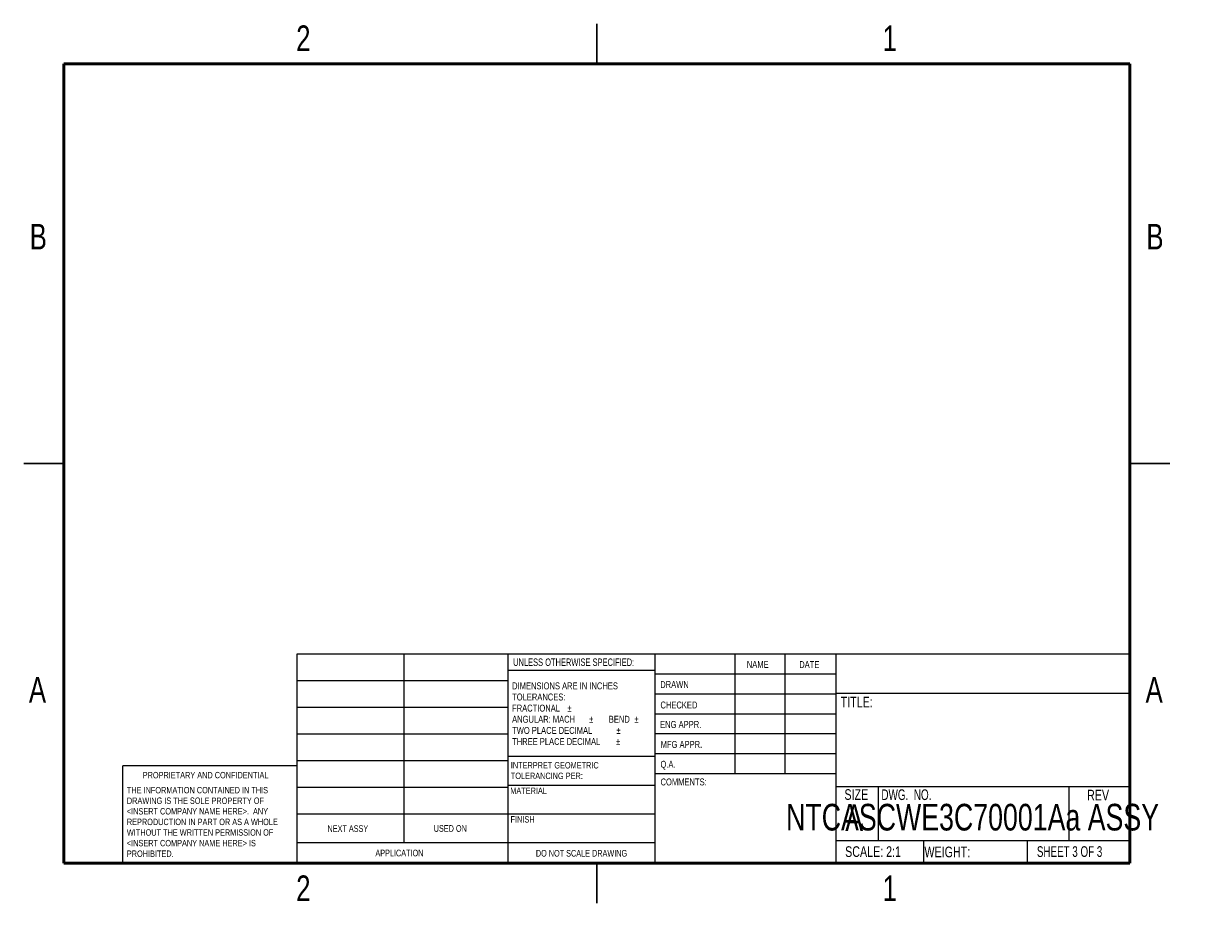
# Paper-space layout 'Sheet2' of a CAD drawing. Header units: millimetres. Extents: x 3 to 285, y 3 to 213.
import ezdxf

# ---------------------------------------------------------------- set-up
doc = ezdxf.new("R2010")
doc.units = ezdxf.units.MM
doc.styles.add('SLDTEXTSTYLE0', font='TXT', dxfattribs={"width": 0.75})
doc.styles.add('SLDTEXTSTYLE5', font='TXT', dxfattribs={"width": 0.6875})
doc.styles.add('SLDTEXTSTYLE6', font='TXT', dxfattribs={"width": 0.694444})

# ---------------------------------------------------------------- blocks, each defined once
blk = doc.blocks.new('SW_NOTE_0_27')
at = {"color": 0, "linetype": 'Continuous', "lineweight": 0, "char_height": 1.524, "attachment_point": 1, "style": 'SLDTEXTSTYLE0'}
for s, insert in [('INTERPRET GEOMETRIC', (0, 1.96)), ('TOLERANCING PER:', (0, -0.56))]:
    blk.add_mtext(s, dxfattribs=dict(at, insert=insert))
blk = doc.blocks.new('SW_NOTE_0_28')
at = {"color": 0, "linetype": 'Continuous', "lineweight": 0, "char_height": 1.651, "attachment_point": 1, "style": 'SLDTEXTSTYLE0'}
for s, insert in [('DIMENSIONS ARE IN INCHES', (0, 2.13)), ('TOLERANCES:', (0, -0.52)), ('FRACTIONAL', (0, -3.17)), ('%%p', (13.15, -3.17)), ('ANGULAR: MACH', (0, -5.82)), ('TWO PLACE DECIMAL', (0, -8.48)), ('%%p', (18.37, -5.82)), ('BEND', (23.04, -5.82)), ('%%p', (24.88, -8.48)), ('%%p', (29.16, -5.82)), ('THREE PLACE DECIMAL', (0, -11.13)), ('%%p', (24.73, -11.13))]:
    blk.add_mtext(s, dxfattribs=dict(at, insert=insert))
blk = doc.blocks.new('SW_NOTE_0_29')
at = {"color": 0, "linetype": 'Continuous', "lineweight": 0, "char_height": 1.524, "attachment_point": 1, "style": 'SLDTEXTSTYLE0'}
for s, insert in [('THE INFORMATION CONTAINED IN THIS', (0, 1.96)), ('DRAWING IS THE SOLE PROPERTY OF', (0, -0.56)), ('<INSERT COMPANY NAME HERE>.  ANY', (0, -3.08)), ('REPRODUCTION IN PART OR AS A WHOLE', (0, -5.61)), ('WITHOUT THE WRITTEN PERMISSION OF', (0, -8.13)), ('<INSERT COMPANY NAME HERE> IS', (0, -10.66)), ('PROHIBITED.', (0, -13.18))]:
    blk.add_mtext(s, dxfattribs=dict(at, insert=insert))

psp = doc.layouts.new('Sheet2')

# ---------------------------------------------------------------- linework, layer by layer
at = {"color": 7, "linetype": 'Continuous', "lineweight": 25}
for p, q in [((139.7, 212.73), (139.7, 203.2)), ((139.7, 203.2), (139.7, 212.72)), ((12.7, 107.95), (3.17, 107.95)), ((3.17, 107.95), (12.7, 107.95)), ((266.7, 107.95), (276.23, 107.95)), ((276.23, 107.95), (266.7, 107.95)), ((139.7, 12.7), (139.7, 3.17)), ((139.7, 3.17), (139.7, 12.7))]:
    psp.add_line(p, q, dxfattribs=at)
at = {"color": 7, "linetype": 'Continuous', "lineweight": 50}
for p, q in [((12.7, 12.7), (12.7, 203.2)), ((12.7, 203.2), (266.7, 203.2)), ((266.7, 203.2), (266.7, 12.7)), ((266.7, 12.7), (12.7, 12.7))]:
    psp.add_line(p, q, dxfattribs=at)
at = {"color": 7, "linetype": 'Continuous', "lineweight": 18}
for p, q in [((68.35, 62.59), (266.7, 62.59)), ((68.35, 12.7), (68.35, 62.59)), ((93.7, 62.59), (93.7, 17.69)), ((118.57, 12.7), (118.57, 62.59)), ((153.55, 62.59), (153.55, 12.7)), ((172.56, 62.59), (172.56, 34.02)), ((184.46, 62.59), (184.46, 34.02)), ((196.63, 62.59), (196.63, 12.7)), ((153.55, 58.67), (118.57, 58.67)), ((153.55, 57.83), (196.63, 57.83)), ((68.35, 56.24), (118.57, 56.24)), ((153.55, 53.07), (196.63, 53.07)), ((196.63, 53.27), (266.7, 53.27)), ((68.35, 49.89), (118.57, 49.89)), ((153.55, 48.31), (196.63, 48.31)), ((68.35, 43.54), (118.57, 43.54)), ((196.63, 43.54), (153.55, 43.54)), ((68.35, 37.19), (118.57, 37.19)), ((118.57, 38.19), (153.66, 38.19)), ((196.63, 38.78), (153.55, 38.78)), ((26.77, 12.7), (26.77, 35.92)), ((68.35, 35.92), (26.77, 35.92)), ((196.63, 34.02), (153.66, 34.02)), ((118.57, 31.34), (153.66, 31.34)), ((68.35, 30.84), (118.57, 30.84)), ((196.63, 30.98), (266.7, 30.98)), ((206.68, 30.98), (206.68, 18.11)), ((252.17, 30.98), (252.17, 18.11)), ((68.35, 24.49), (118.57, 24.49)), ((118.57, 24.48), (153.55, 24.48)), ((68.35, 17.69), (153.55, 17.69)), ((196.63, 18.11), (266.7, 18.11)), ((217.54, 18.11), (217.54, 12.7)), ((242.22, 18.11), (242.22, 12.7))]:
    psp.add_line(p, q, dxfattribs=at)

# ---------------------------------------------------------------- block references
at = {"color": 7, "linetype": 'Continuous', "lineweight": 0}
for name, p in [('SW_NOTE_0_28', (119.52, 53.67)), ('SW_NOTE_0_27', (119.21, 34.86)), ('SW_NOTE_0_29', (27.75, 28.94))]:
    psp.add_blockref(name, p, dxfattribs=at)

# ---------------------------------------------------------------- texts
for s, insert, char_height, attachment_point, style in [('2', (69.79, 212.31), 6.1, 2, 'SLDTEXTSTYLE0'), ('1', (209.49, 212.31), 6.1, 2, 'SLDTEXTSTYLE0'), ('B', (6.65, 165.04), 6.1, 2, 'SLDTEXTSTYLE0'), ('B', (272.65, 165.04), 6.1, 2, 'SLDTEXTSTYLE0'), ('UNLESS OTHERWISE SPECIFIED:', (119.76, 61.5), 1.778, 1, 'SLDTEXTSTYLE0'), ('NAME', (175.42, 60.92), 1.651, 1, 'SLDTEXTSTYLE0'), ('DATE', (187.91, 60.88), 1.651, 1, 'SLDTEXTSTYLE0'), ('A', (6.46, 57.09), 6.1, 2, 'SLDTEXTSTYLE0'), ('A', (272.46, 57.09), 6.1, 2, 'SLDTEXTSTYLE0'), ('DRAWN', (154.8, 56.12), 1.651, 1, 'SLDTEXTSTYLE0'), ('CHECKED', (154.85, 51.24), 1.651, 1, 'SLDTEXTSTYLE0'), ('TITLE:', (197.79, 52.39), 2.54, 1, 'SLDTEXTSTYLE0'), ('ENG APPR.', (154.78, 46.6), 1.651, 1, 'SLDTEXTSTYLE0'), ('MFG APPR.', (154.9, 41.85), 1.651, 1, 'SLDTEXTSTYLE0'), ('Q.A.', (154.86, 37.12), 1.651, 1, 'SLDTEXTSTYLE0'), ('PROPRIETARY AND CONFIDENTIAL', (31.53, 34.48), 1.524, 1, 'SLDTEXTSTYLE0'), ('COMMENTS:', (154.88, 32.91), 1.651, 1, 'SLDTEXTSTYLE0'), ('MATERIAL', (119.08, 30.75), 1.524, 1, 'SLDTEXTSTYLE0'), ('SIZE', (198.68, 30.36), 2.54, 1, 'SLDTEXTSTYLE0'), ('DWG.  NO.', (207.48, 30.32), 2.54, 1, 'SLDTEXTSTYLE6'), ('REV', (256.48, 30.22), 2.54, 1, 'SLDTEXTSTYLE0'), ('NTCASCWE3C70001Aa ASSY', (229.2, 26.87), 6.35, 2, 'SLDTEXTSTYLE0'), ('A', (198.88, 26.72), 6.35, 1, 'SLDTEXTSTYLE0'), ('FINISH', (119.15, 23.94), 1.524, 1, 'SLDTEXTSTYLE0'), ('NEXT ASSY', (75.54, 21.77), 1.587, 1, 'SLDTEXTSTYLE0'), ('USED ON', (100.85, 21.8), 1.587, 1, 'SLDTEXTSTYLE0'), ('APPLICATION', (86.95, 15.95), 1.5875, 1, 'SLDTEXTSTYLE0'), ('DO NOT SCALE DRAWING', (136.05, 15.89), 1.5875, 2, 'SLDTEXTSTYLE0'), ('SCALE: 2:1', (198.85, 16.76), 2.54, 1, 'SLDTEXTSTYLE0'), ('WEIGHT:', (217.74, 16.68), 2.54, 1, 'SLDTEXTSTYLE0'), ('SHEET 3 OF 3', (244.53, 16.77), 2.54, 1, 'SLDTEXTSTYLE5'), ('2', (69.79, 9.81), 6.1, 2, 'SLDTEXTSTYLE0'), ('1', (209.49, 9.81), 6.1, 2, 'SLDTEXTSTYLE0')]:
    psp.add_mtext(s, dxfattribs=dict(at, insert=insert, char_height=char_height, attachment_point=attachment_point, style=style))

doc.saveas('drawing.dxf')
